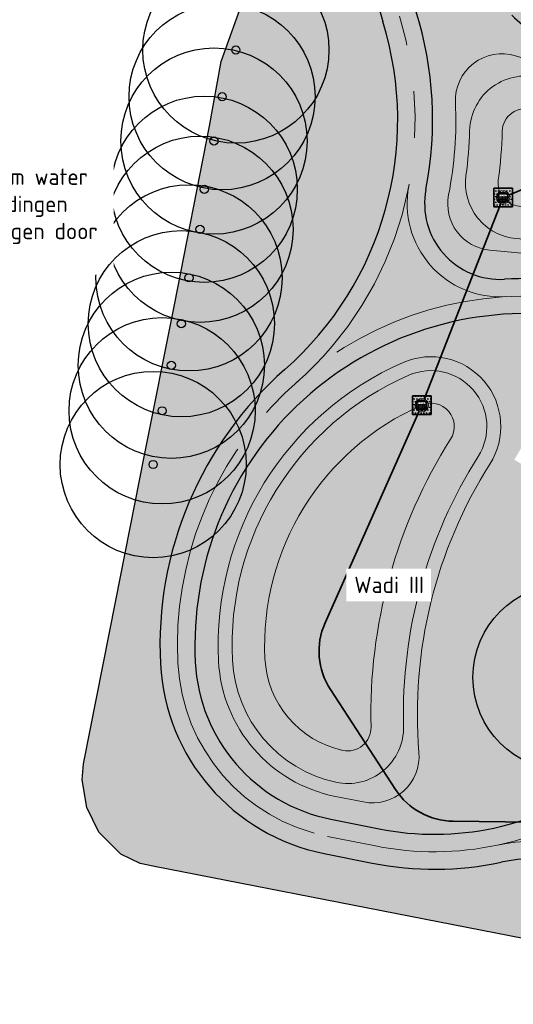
# Model space of a CAD drawing. Header units: metres. Extents: x 186340 to 190086, y 444329 to 445139.
# Tile 2 of 62: x 186404 to 186425, y 444426 to 444469. Entities that reach past the tile are written whole.
import ezdxf
from ezdxf.enums import TextEntityAlignment as Align
from ezdxf.lldxf.tags import DXFTag

# ---------------------------------------------------------------- set-up
doc = ezdxf.new("R2010")
doc.units = ezdxf.units.M
doc.set_wipeout_variables(frame=1)
doc.linetypes.add('AM-AS', pattern=[16, 10, -2, 2, -2])
doc.layers.get('0').update_dxf_attribs({"lineweight": 25})
doc.layers.add('B-WE-GR-BOOM-S', color=253, linetype='Continuous', lineweight=25, transparency=0.25)
doc.layers.add('N-WE-AM-AS_WEG-G', color=10, linetype='AM-AS', lineweight=5, plot=False)
for name, color, linetype, lineweight in [('N-WE-AM-CONSTRUCTIELIJN-G', 30, 'Continuous', 25), ('N-WE-GW-TALUD_KRUIN-G', 90, 'Continuous', 18), ('N-WE-GW-TALUD_TEEN-G', 90, 'Continuous', 18), ('N-WE-RI-DRAINAGE_DRAIN-G', 90, 'PR_DR_LINE', 35), ('N-WE-RI-DWA_STROOMRICHTING-S', 20, 'Continuous', 25), ('N-WE-RI-ITR_RIOOLPUT-S', 50, 'Continuous', 25), ('N-WE-RI-ITR_RIOOLPUT_INSPECTIEPUT_BETON-S', 50, 'Continuous', 25), ('N-WE-RI-ITR_TRANSPORTLEIDING_PVC_400-G', 50, 'PR_IT_LINE', 35), ('N-WE-RI-PUTDEKSEL-S', 251, 'Continuous', 5), ('X-XX-AL-T35', 50, 'Continuous', 35)]:
    doc.layers.add(name, color=color, linetype=linetype, lineweight=lineweight)
for name, color, linetype, lineweight, true_color in [('N-WE-GR-GROEN-V', 7, 'Continuous', 25, 0xd2e4d4), ('N-WE-RIO-WADI-V', 7, 'Continuous', 18, 0x79ddfc), ('N-WE-VH-VERHARDING_TROTTOIR_HALFVERHARDING-V', 7, 'Continuous', 25, 0xa57c00)]:
    doc.layers.add(name, color=color, linetype=linetype, lineweight=lineweight, true_color=true_color)
doc.styles.add('NLCS-ISO', font='NLCS-ISO.ttf')
doc.styles.add('NLCS-ISO-ANNOTATIEF-T35', font='NLCS-ISO.ttf', dxfattribs={"height": 3.5})
doc.styles.get("Standard").update_dxf_attribs({"font": 'NLCS-ISO.ttf'})
tags = doc.linetypes.add('PR_DR_LINE', pattern='A,2,-2,2,-2,2,-2,2,-2,2,-2,["DR",NLCS-ISO,S=2,R=0,X=-0.4,Y=-1],-5', length=25).pattern_tags.tags
tags[22] = DXFTag(74, 10)
tags = doc.linetypes.add('PR_IT_LINE', pattern='A,2,-2,2,-2,2,-2,2,-2,2,-2,["IT",NLCS-ISO,S=2,R=0,X=-0.25,Y=-1],-5', length=25).pattern_tags.tags
tags[22] = DXFTag(74, 10)

# ---------------------------------------------------------------- blocks, each defined once
blk = doc.blocks.new('*U4')
for centre, radius in [((-6.394884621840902e-15, -6.394884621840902e-15), 4), ((-2.007653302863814e-15, -2.007653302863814e-15), 0.175000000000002)]:
    blk.add_circle(centre, radius)
blk = doc.blocks.new('SRI-PUT_INSPECTIE_ROND_SO')
blk.add_wipeout([(-0.0056566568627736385, 0.35841247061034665), (0.05400819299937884, 0.354311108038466), (0.10984561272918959, 0.34110454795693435), (0.158637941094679, 0.32128292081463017), (0.19106395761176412, 0.30309084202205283), (0.22831245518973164, 0.27608231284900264), (0.26693847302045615, 0.23889434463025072), (0.290831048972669, 0.20912055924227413), (0.3114358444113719, 0.17695095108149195), (0.3397660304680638, 0.11336169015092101), (0.35266704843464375, 0.06256534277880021), (0.35812354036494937, 0.006165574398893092), (0.356093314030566, -0.038649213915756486), (0.3437270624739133, -0.10080696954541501), (0.32592415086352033, -0.14866078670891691), (0.30817493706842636, -0.1826735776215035), (0.2884084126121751, -0.21255060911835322), (0.2557113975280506, -0.2509856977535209), (0.2203845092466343, -0.28255760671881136), (0.17334840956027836, -0.31367498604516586), (0.13614905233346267, -0.33155838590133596), (0.11222553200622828, -0.340425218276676), (0.07841211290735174, -0.34979746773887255), (0.035629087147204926, -0.3567431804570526), (0.009625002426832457, -0.3584124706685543), (-0.028001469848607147, -0.35748054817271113), (-0.07910373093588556, -0.3497876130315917), (-0.12614369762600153, -0.33574638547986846), (-0.17055102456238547, -0.31555823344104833), (-0.2102179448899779, -0.29068250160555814), (-0.2554585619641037, -0.2519014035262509), (-0.2802895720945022, -0.22397430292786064), (-0.30677693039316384, -0.1860862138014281), (-0.3220754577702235, -0.15816044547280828), (-0.3422850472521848, -0.10768657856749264), (-0.3536235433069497, -0.06089814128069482), (-0.358123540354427, -0.022469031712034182), (-0.35551930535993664, 0.04852501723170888), (-0.3505456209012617, 0.07655351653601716), (-0.3351720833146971, 0.12801298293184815), (-0.3233804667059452, 0.15537821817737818), (-0.2989358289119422, 0.19832958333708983), (-0.2637786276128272, 0.24308621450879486), (-0.22854172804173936, 0.2764283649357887), (-0.18162736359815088, 0.30922781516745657), (-0.1407107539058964, 0.3298216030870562), (-0.1074188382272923, 0.34208218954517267), (-0.05784552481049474, 0.3538073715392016)])
for points in [[(-0.2614982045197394, 0.03490438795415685), (0.2608503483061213, 0.03490438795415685)], [(-0.2457477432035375, 0.09587215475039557), (-0.2457477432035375, -0.09597056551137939)], [(-0.1973646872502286, 0.1749042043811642), (0.1967168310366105, 0.1749042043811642)], [(-0.1757477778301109, 0.1965728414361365), (-0.1757477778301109, 0.1749042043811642)], [(-0.1757477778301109, 0.03490438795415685), (-0.1757477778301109, -0.1966712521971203)], [(-0.1057941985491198, 0.2414249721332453), (-0.1057941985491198, 0.1749042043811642)], [(-0.1057941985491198, 0.03490438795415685), (-0.1057941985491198, -0.2415233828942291)], [(-0.09744025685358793, 0.2449042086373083), (0.09679240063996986, 0.2449042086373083)], [(-0.03579419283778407, 0.2610554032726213), (-0.03579419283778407, 0.2449042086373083)], [(-0.03579419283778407, 0.03490438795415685), (-0.03579419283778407, -0.1750492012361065)], [(0.03420581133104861, 0.2611814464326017), (0.03420581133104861, 0.2449042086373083)], [(0.03420581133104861, 0.03490438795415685), (0.03420581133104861, -0.1750492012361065)], [(0.1042058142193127, 0.241833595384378), (0.1042058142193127, 0.1749042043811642)], [(0.1042058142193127, 0.03490438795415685), (0.1042058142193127, -0.2419320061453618)], [(0.1742056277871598, 0.1973670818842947), (0.1742056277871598, 0.1749042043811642)], [(0.1742056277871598, 0.03490438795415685), (0.1742056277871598, -0.1974654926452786)], [(0.2442056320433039, 0.09812946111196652), (0.2442056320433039, -0.09822787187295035)], [(-0.261485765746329, -0.03509561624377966), (0.2608379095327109, -0.03509561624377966)], [(-0.2419827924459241, -0.1050956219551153), (0.2413349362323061, -0.1050956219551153)], [(-0.1973233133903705, -0.1750492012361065), (0.1966754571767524, -0.1750492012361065)], [(-0.09732277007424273, -0.2450491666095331), (0.09667491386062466, -0.2450491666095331)], [(-0.03579419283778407, -0.2450491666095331), (-0.03579419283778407, -0.2611538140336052)], [(0.03420581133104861, -0.2450491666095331), (0.03420581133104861, -0.2612798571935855)]]:
    blk.add_lwpolyline(points)
for points in [[(-0.06829518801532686, 0.2248867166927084), (0.06670680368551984, 0.2248867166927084), (0.06670680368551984, 0.1949216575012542), (-0.06829518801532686, 0.1949216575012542)], [(-0.03829522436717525, 0.2019216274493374), (-0.01029519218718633, 0.2019216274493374), (-0.01029519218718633, 0.2179216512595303), (-0.03829522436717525, 0.2179216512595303)], [(0.03664298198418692, 0.2019331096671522), (0.008642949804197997, 0.2019331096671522), (0.008642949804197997, 0.2179331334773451), (0.03664298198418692, 0.2179331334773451)], [(-0.06829518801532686, -0.1950666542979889), (0.06670680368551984, -0.1950666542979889), (0.06670680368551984, -0.2250317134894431), (-0.06829518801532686, -0.2250317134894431)], [(-0.03829522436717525, -0.2180317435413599), (-0.01029519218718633, -0.2180317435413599), (-0.01029519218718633, -0.202031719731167), (-0.03829522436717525, -0.202031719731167)], [(0.03664298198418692, -0.2180202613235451), (0.008642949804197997, -0.2180202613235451), (0.008642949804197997, -0.2020202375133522), (0.03664298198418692, -0.2020202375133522)]]:
    blk.add_lwpolyline(points, close=True)
for radius in [0.3585013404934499, 0.29850134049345, 0.2635028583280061]:
    blk.add_circle((-0.0003239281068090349, -4.920538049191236e-05), radius)
blk.add_text('PROVIEL', height=0.07).set_placement((-0.0003239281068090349, 0.1033225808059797), align=Align.MIDDLE_CENTER)
blk = doc.blocks.new('N-SRI-PUT_ITR-SO')
at = {"layer": 'N-WE-RI-ITR_RIOOLPUT_INSPECTIEPUT_BETON-S', "lineweight": -3}
h = blk.add_hatch(dxfattribs=at)
h.set_pattern_fill('DOTS', color=256, scale=0.09375000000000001, style=0)
h.set_pattern_definition([(0, (-0.4999999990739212, -0.5000418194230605), (0.07441406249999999, 0.148828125), [0, -0.148828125])])
h.paths.add_polyline_path([(0.5000418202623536, -0.4999999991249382), (0.5000000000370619, 0.499999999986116), (-0.4999999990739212, 0.4999581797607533), (-0.4999581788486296, -0.5000418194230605)])
at = {"layer": 'N-WE-RI-ITR_RIOOLPUT_INSPECTIEPUT_BETON-S', "lineweight": -3, "flags": 128}
for points in [[(-0.5000000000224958, 0.5000000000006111), (0.5000000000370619, 0.499999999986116), (0.5000000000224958, -0.5000000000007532), (-0.5000000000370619, -0.4999999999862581)], [(0.5000418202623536, -0.4999999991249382), (0.5000000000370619, 0.499999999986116), (-0.4999999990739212, 0.4999581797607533), (-0.4999581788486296, -0.5000418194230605)]]:
    blk.add_lwpolyline(points, close=True, dxfattribs=at)
at = {"layer": 'N-WE-RI-PUTDEKSEL-S'}
blk.add_blockref('SRI-PUT_INSPECTIE_ROND_SO', (0, 0), dxfattribs=at)
blk = doc.blocks.new('*U298')
at = {"ltscale": 0.1}
blk.add_hatch(color=256, dxfattribs=at).paths.add_polyline_path([(2.500000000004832, 0), (-2.500000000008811, -0.8333333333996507), (-2.500000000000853, 0.8333333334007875)])
at = {"ltscale": 0.1, "flags": 128}
blk.add_lwpolyline([(2.500000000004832, 0), (-2.500000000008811, -0.8333333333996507), (-2.500000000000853, 0.8333333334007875)], close=True, dxfattribs=at)
at = {"ltscale": 0.1, "style": 'NLCS-ISO'}
for tag, p in [('MAT', (-1.000000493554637, 1)), ('BOBL', (-68.37211050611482, -4.239999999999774))]:
    blk.add_attdef(tag, text='', height=1.8, dxfattribs=at).set_placement(p, align=Align.BOTTOM_RIGHT)
for tag, p in [('DIA', (0.9999995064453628, 1)), ('BOBR', (68.46650147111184, -4.24))]:
    blk.add_attdef(tag, text='', height=1.8, dxfattribs=at).set_placement(p, align=Align.BOTTOM_LEFT)
blk.add_attdef('LGT', text='', height=1.8, dxfattribs=at).set_placement((4.440892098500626e-16, -2.220000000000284), align=Align.TOP_CENTER)

msp = doc.modelspace()

# ---------------------------------------------------------------- hatches: boundary and pattern name
at = {"layer": 'N-WE-GR-GROEN-V', "transparency": 33554687}
h = msp.add_hatch(color=256, dxfattribs=at)
h.dxf.hatch_style = 1
edge = h.paths.add_edge_path()
edge.add_line((186431.1118480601, 444471.6085230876), (186431.4782749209, 444472.8024125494))
edge.add_line((186431.4782749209, 444472.8024125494), (186421.7262069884, 444475.7955034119))
edge.add_line((186421.7262069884, 444475.7955034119), (186421.3033540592, 444474.4211986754))
edge.add_arc((186430.1443280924, 444471.7009637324), 9.249999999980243, 162.8976544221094, 185.5438452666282)
edge.add_line((186420.9375943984, 444470.8073448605), (186423.3022307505, 444470.0815940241))
edge.add_arc((186421.8351803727, 444465.3016606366), 4.999999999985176, 43.9962976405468, 72.93777699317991, ccw=False)
edge.add_arc((186429.0290272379, 444472.2477795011), 5.000000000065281, 223.9962976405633, 252.9377769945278)
edge.add_line((186427.5619768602, 444467.4678461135), (186444.3269736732, 444462.3223570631))
edge.add_arc((186442.8599232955, 444457.5424236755), 4.999999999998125, 40.583635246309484, 72.9377769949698, ccw=False)
edge.add_arc((186434.8993916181, 444476.0371337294), 19.24999999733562, 307.6470602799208, 309.0501558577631)
edge.add_arc((186453.7994052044, 444452.7392907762), 10.74999999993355, 97.2194129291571, 129.0501561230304, ccw=False)
edge.add_line((186452.4484594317, 444463.4040667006), (186453.1524605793, 444463.4932450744))
edge.add_line((186453.1524605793, 444463.4932450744), (186453.3977165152, 444464.7685759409))
edge.add_line((186453.3977165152, 444464.7685759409), (186453.3307412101, 444464.7891319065))
edge.add_line((186453.3307412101, 444464.7891319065), (186431.1118480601, 444471.6085230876))
h = msp.add_hatch(color=256, dxfattribs=at)
h.dxf.hatch_style = 1
h.paths.add_polyline_path([(186419.8809252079, 444468.5032987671, -0.065773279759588), (186419.4026343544, 444471.2784526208), (186415.021993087, 444472.6229528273), (186412.939, 444466.779), (186412.431, 444464.01), (186410.922, 444456.324), (186409.63, 444449.81), (186408.407, 444443.629), (186407.012, 444436.614), (186406.953, 444435.931), (186407.158, 444434.746), (186407.681, 444433.693), (186408.625, 444432.742), (186409.447, 444432.344), (186410.076, 444432.205), (186421.664, 444429.957), (186432.081, 444427.919), (186440.4404593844, 444426.2937720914), (186440.6696209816, 444427.4724788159), (186439.4160623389, 444427.7226950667, -0.09509296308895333), (186430.4257740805, 444431.3828425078, 0.1989590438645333), (186424.9687994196, 444432.3953536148, -0.1017286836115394), (186419.4311502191, 444432.3589656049), (186417.3581815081, 444432.7709586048, -0.3436092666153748), (186410.3250986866, 444440.9094367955, -0.2293069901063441), (186415.6709220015, 444453.5501979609, 0.2964921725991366)])
h = msp.add_hatch(color=256, dxfattribs=at)
h.dxf.hatch_style = 1
h.paths.add_polyline_path([(186446.6572090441, 444460.7952103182, 0.1421169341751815), (186444.3269736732, 444462.3223570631), (186427.5619768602, 444467.4678461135, -0.1269565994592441), (186425.4321038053, 444468.7747200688, 0.1269565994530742), (186423.3022307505, 444470.0815940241), (186420.9375943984, 444470.8073448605, 0.05136255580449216), (186421.3130279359, 444468.9494845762, -0.1236486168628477), (186421.7423121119, 444461.2889460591, 0.4892064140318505), (186425.1255432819, 444457.430598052, -0.03793391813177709), (186427.5116096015, 444457.3905220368), (186433.1188943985, 444456.8696526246, 0.1291087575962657), (186442.7657936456, 444458.4677791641, 0.05909289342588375)])
h.paths.add_polyline_path([(186438.3910981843, 444458.7359636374, -0.07307210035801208), (186433.2668837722, 444458.4627939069), (186425.6183250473, 444459.1732804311, -0.427335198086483), (186423.4628679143, 444461.8912809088, 0.02788788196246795), (186423.6202223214, 444463.8187835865, -0.4963501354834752), (186426.7236142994, 444466.0514916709), (186438.5726995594, 444462.414787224, -0.7779719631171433)], flags=16)
h.paths.add_polyline_path([(186438.114135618, 444460.1082944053, -0.07307210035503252), (186433.3963744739, 444459.8567925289), (186425.7478157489, 444460.5672790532, -0.4273351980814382), (186424.8497086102, 444461.6997792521, 0.02788788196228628), (186425.0197602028, 444463.7828152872, -0.4963501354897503), (186426.3128401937, 444464.7131103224), (186438.1619254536, 444461.0764058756, -0.7779719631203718)], flags=0)
h.paths.add_polyline_path([(186425.8366662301, 444463.5581103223), (186428.7766662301, 444463.5581103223), (186428.7766662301, 444465.2381103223), (186425.8366662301, 444465.2381103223)], flags=8)
h = msp.add_hatch(color=256, dxfattribs=at)
h.dxf.hatch_style = 1
h.paths.add_polyline_path([(186437.7907247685, 444452.4132607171, 0.5108111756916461), (186435.5606499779, 444455.2976728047, -0.03113481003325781), (186432.9801543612, 444455.3760826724), (186427.3728695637, 444455.8969520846, 0.4568516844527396), (186411.8231692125, 444440.9854940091, 0.343609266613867), (186417.6505806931, 444434.2421835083), (186419.723549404, 444433.8301905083, 0.1017286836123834), (186424.657091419, 444433.8626089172, 0.2291823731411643), (186433.0864940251, 444440.4035506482, 0.04351041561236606)])
h.paths.add_polyline_path([(186420.7781196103, 444438.2373783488, -0.4857327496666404), (186417.873099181, 444435.8300043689, -0.339100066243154), (186413.4211111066, 444441.0666217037, -0.3122019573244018), (186421.0000249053, 444453.304215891, -0.7397816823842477), (186423.9849593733, 444449.8174278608, 0.1489333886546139)], flags=16)
h.paths.add_polyline_path([(186425.5397809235, 444449.6803357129), (186427.5907748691, 444453.1144911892), (186434.0298163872, 444449.2688775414), (186431.9788224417, 444445.8347220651)], flags=16)
at = {"layer": 'N-WE-RIO-WADI-V', "transparency": 33554687}
h = msp.add_hatch(color=256, dxfattribs=at)
h.dxf.hatch_style = 1
edge = h.paths.add_edge_path()
edge.add_arc((186438.0152266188, 444460.598410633), 1.900000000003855, 281.3006900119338, 432.9379726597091)
edge.add_line((186438.5726995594, 444462.414787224), (186426.7236142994, 444466.0514916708))
edge.add_arc((186426.0194301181, 444463.7571236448), 2.40000000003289, 72.93777699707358, 178.5278153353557)
edge.add_arc((186406.2759492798, 444464.2645335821), 17.35000001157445, 352.14580622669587, 358.5278153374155, ccw=False)
edge.add_arc((186425.8403077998, 444461.5629924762), 2.400000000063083, 172.081893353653, 264.6929668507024)
edge.add_line((186425.6183250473, 444459.1732804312), (186433.2668837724, 444458.4627939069))
edge.add_arc((186434.8993915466, 444476.0371336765), 17.64999999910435, 264.6929355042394, 281.3983545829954)
h = msp.add_hatch(color=256, dxfattribs=at)
h.dxf.hatch_style = 1
h.paths.add_polyline_path([(186423.9849593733, 444449.8174278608, 0.7397816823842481), (186421.0000249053, 444453.304215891, 0.3122019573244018), (186413.4211111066, 444441.0666217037, 0.3391000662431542), (186417.873099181, 444435.8300043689, 0.4857327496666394), (186420.7781196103, 444438.2373783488, -0.1489333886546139)])
at = {"layer": 'N-WE-VH-VERHARDING_TROTTOIR_HALFVERHARDING-V'}
h = msp.add_hatch(dxfattribs=at)
h.set_pattern_fill('GRAVEL', color=256, scale=0.025)
h.set_pattern_definition([(228.0127875, (0.4572000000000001, 0.635), (-5.080000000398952, -5.714999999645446), [0.08543036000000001, -8.45762090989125]), (184.969741, (0.40005, 0.5715), (7.619999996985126, 0.635000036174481), [0.14660118, -14.513512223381]), (132.5104471, (0.254, 0.5588), (6.350000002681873, -6.98499999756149), [0.10337038, -10.233680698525]), (267.273689, (0.006350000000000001, 0.40005), (0.6350000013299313, 12.69999999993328), [0.13350113, -13.2166093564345]), (292.83365418, (0, 0.2667), (-3.175000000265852, 7.619999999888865), [0.130908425, -12.959951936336]), (357.2736889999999, (0.0508, 0.14605), (-12.69999999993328, 0.6350000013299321), [0.13350113, -13.2166093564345]), (37.69424047, (0.18415, 0.1397), (-8.254999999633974, -6.350000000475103), [0.176548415, -17.47827882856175]), (72.25532837, (0.32385, 0.24765), (4.445000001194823, 13.96999999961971), [0.16667988, -16.50131415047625]), (121.42956562, (0.37465, 0.4064), (-5.08000000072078, 8.254999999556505), [0.13395325, -13.261386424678]), (175.2363583, (0.3048, 0.5207), (6.984999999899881, -0.635000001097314), [0.15292832, -7.4934842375]), (222.3974378, (0.1524, 0.5334), (-7.619999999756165, -6.985000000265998), [0.19776948, -19.57919312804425]), (138.81407483, (0.635, 0.3937), (-4.444999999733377, 3.810000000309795), [0.06750113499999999, -6.682641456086]), (171.4692344, (0.5842, 0.43815), (8.255000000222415, -1.269999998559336), [0.128420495, -12.71365974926]), (225, (0.4572000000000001, 0.4572000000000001), (-8.881784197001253e-17, -0.6350000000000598), [0.08980233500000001, -0.808223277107]), (203.19859051, (0.4127500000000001, 0.5334), (3.175000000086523, 1.269999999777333), [0.04836032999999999, -4.787655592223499]), (291.80140949, (0.3683000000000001, 0.5143500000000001), (-0.6350000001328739, 1.904999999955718), [0.068391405, -3.3511882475]), (30.96375653, (0.3937, 0.4508500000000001), (1.905000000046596, 1.269999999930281), [0.111079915, -3.5915745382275]), (161.56505118, (0.48895, 0.508), (1.270000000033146, -0.6349999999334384), [0.080321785, -1.927724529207]), (16.389540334, (0, 0.5143500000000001), (6.350000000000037, 1.905000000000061), [0.112522, -11.13970666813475]), (70.34617594, (0.10795, 0.5461), (-2.540000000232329, -6.984999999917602), [0.094399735, -9.34555391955]), (293.19859051, (0.48895, 0.635), (-1.269999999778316, 3.175000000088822), [0.096720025, -4.739295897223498]), (343.6104596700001, (0.5270499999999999, 0.5461), (-6.350000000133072, 1.904999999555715), [0.112522, -11.139706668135]), (339.44395478, (0, 0.12065), (-3.174999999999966, 1.270000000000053), [0.1085088, -5.3169335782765]), (294.7751406, (0.1016, 0.08255000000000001), (-3.175000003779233, 6.984999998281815), [0.09091803, -9.000898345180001]), (66.80140949, (0.4953000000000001, 0), (1.269999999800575, 3.175000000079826), [0.09672002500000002, -4.739295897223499]), (17.35402464, (0.5334, 0.0889), (-8.254999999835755, -2.540000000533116), [0.106445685, -10.53809399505]), (69.44395478, (0.18415, 0), (-1.270000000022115, -3.174999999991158), [0.05425439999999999, -5.371187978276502]), (101.309932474, (0.4572000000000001, 0), (-0.6350000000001, 2.540000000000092), [0.03237865, -3.205498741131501]), (165.963756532, (0.4508500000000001, 0.03175), (1.904999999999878, -0.6349999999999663), [0.130908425, -2.48726364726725]), (186.00900596, (0.32385, 0.0635), (6.349999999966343, 0.6350000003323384), [0.12131675, -12.01034121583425]), (303.69006753, (0.3937, 0.3937), (-0.6350000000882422, 1.269999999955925), [0.09158097, -2.19794408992]), (353.15722659, (0.4445000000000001, 0.3175), (10.79500000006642, -1.269999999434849), [0.15988919, -15.82900226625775]), (60.9453959, (0.6032500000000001, 0.29845), (-2.540000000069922, -4.444999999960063), [0.06537706, -6.472348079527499]), (90, (0.635, 0.3556), (-0.635, 0.635), [0.0381, -0.5969]), (120.25643716, (0.31115, 0.08255000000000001), (2.539999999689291, -4.445000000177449), [0.08821674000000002, -8.7334851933]), (48.01278749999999, (0.2667, 0.15875), (5.080000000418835, 5.714999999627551), [0.17086072, -8.372190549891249]), (0, (0.381, 0.28575), (0.635, 0.635), [0.1651, -0.4699]), (325.3048465, (0.5461, 0.28575), (6.350000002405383, -4.444999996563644), [0.10040239, -9.939829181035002]), (254.0546040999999, (0.62865, 0.2286), (-0.6349999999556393, -2.540000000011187), [0.09245727, -4.530412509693]), (207.64597536, (0.6032500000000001, 0.1397), (-12.06500000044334, -6.349999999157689), [0.150536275, -14.9031161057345]), (175.42607874, (0.4699, 0.06985), (-8.254999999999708, 0.6349999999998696), [0.159257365, -15.76646161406])])
h.paths.add_polyline_path([(186443.3787600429, 444457.0987385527, 0.05727371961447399), (186447.4539205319, 444459.5160470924, 0.07578204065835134), (186446.6572090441, 444460.7952103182, -0.05909289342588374), (186442.7657936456, 444458.4677791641, -0.1291087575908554), (186433.1188943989, 444456.8696526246), (186427.5116096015, 444457.3905220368, 0.03793391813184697), (186425.1255432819, 444457.430598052, -0.4892064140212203), (186421.742312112, 444461.2889460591, 0.1236486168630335), (186421.313027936, 444468.9494845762, -0.05136255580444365), (186420.9375943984, 444470.8073448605), (186419.4026343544, 444471.2784526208, 0.06577327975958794), (186419.8809252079, 444468.5032987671, -0.2964921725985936), (186415.6709220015, 444453.5501979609, 0.2293069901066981), (186410.3250986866, 444440.9094367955, 0.3436092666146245), (186417.358181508, 444432.7709586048), (186419.4311502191, 444432.3589656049, 0.1017286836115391), (186424.9687994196, 444432.3953536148, -0.1989590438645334), (186430.4257740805, 444431.3828425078, 0.09509296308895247), (186439.4160623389, 444427.7226950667), (186441.674, 444427.272), (186441.9676151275, 444428.742982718), (186439.7096774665, 444429.1936777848, -0.05626303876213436), (186434.5277468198, 444430.8502967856, -0.4875953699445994), (186432.9253573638, 444437.3526988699, 0.05140384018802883), (186434.4303737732, 444439.7372269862, 0.04520778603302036), (186439.372959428, 444452.4824349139, -0.2210581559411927)])
h.paths.add_polyline_path([(186437.7907247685, 444452.4132607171, -0.04351041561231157), (186433.0864940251, 444440.4035506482, -0.2291823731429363), (186424.657091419, 444433.8626089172, -0.1017286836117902), (186419.723549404, 444433.8301905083), (186417.650580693, 444434.2421835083, -0.3436092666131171), (186411.8231692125, 444440.9854940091, -0.4568516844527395), (186427.3728695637, 444455.8969520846), (186432.9801543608, 444455.3760826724, 0.03113481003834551), (186435.5606499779, 444455.2976728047, -0.5108111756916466)], flags=16)
h.paths.add_polyline_path([(186434.0298163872, 444449.2688775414), (186431.9788224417, 444445.8347220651), (186425.5397809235, 444449.6803357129), (186427.5907748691, 444453.1144911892)], flags=0)

# ---------------------------------------------------------------- linework, layer by layer
at = {"layer": 'N-WE-AM-AS_WEG-G'}
msp.add_line((186417.5043811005, 444433.5065710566), (186419.5773498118, 444433.0945780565), dxfattribs=at)
for centre, radius, start, end in [((186406.2759492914, 444464.2645335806), 14.99999999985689, 311.2462290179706, 17.30494085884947), ((186424.9337838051, 444460.6749359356), 4, 169.1098753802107, 273.3825826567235), ((186426.0548392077, 444441.7080375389), 15.00000000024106, 84.69293550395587, 182.9064178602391), ((186419.0638434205, 444441.3531038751), 8.000000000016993, 182.906417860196, 258.7592026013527), ((186422.1114760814, 444445.8451938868), 13.00000000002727, 281.9937701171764, 333.6268248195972), ((186422.1114760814, 444445.8451938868), 13.00000000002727, 258.75920260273, 281.9937701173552), ((186426.4753880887, 444425.3036196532), 8, 56.98347989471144, 101.9937701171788)]:
    msp.add_arc(centre, radius, start, end, dxfattribs=at)
at = {"layer": 'N-WE-AM-CONSTRUCTIELIJN-G'}
for p, q in [((186412.939, 444466.779), (186421.471, 444490.716)), ((186417.650580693, 444434.2421835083), (186419.7235494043, 444433.8301905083)), ((186417.358181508, 444432.7709586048), (186419.4311502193, 444432.3589656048))]:
    msp.add_line(p, q, dxfattribs=at)
for centre, radius, start, end in [((186430.1443280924, 444471.7009637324), 10.74999999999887, 162.8976544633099, 197.304940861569), ((186406.2759492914, 444464.2645335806), 15.74999999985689, 349.1098753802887, 17.30494085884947), ((186429.0290272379, 444472.2477795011), 5, 223.9962976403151, 252.9377769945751), ((186406.2759492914, 444464.2645335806), 14.24999999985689, 311.2462290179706, 17.30494085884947), ((186424.9337838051, 444460.6749359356), 3.25, 169.1098753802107, 273.3825826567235), ((186426.0548392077, 444441.7080375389), 15.75000000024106, 84.69293550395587, 93.38258265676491), ((186426.0548392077, 444441.7080375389), 14.25000000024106, 84.69293550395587, 182.9064178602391), ((186426.0548392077, 444441.7080375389), 15.75000000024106, 131.2462290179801, 182.9064178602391), ((186419.0638434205, 444441.3531038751), 8.750000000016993, 182.906417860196, 258.7592026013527), ((186419.0638434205, 444441.3531038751), 7.250000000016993, 182.906417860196, 258.7592026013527), ((186422.1114760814, 444445.8451938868), 12.25000000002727, 281.9937701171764, 333.6268248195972), ((186422.1114760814, 444445.8451938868), 12.25000000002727, 258.75920260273, 281.9937701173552), ((186422.1114760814, 444445.8451938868), 13.75000000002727, 258.75920260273, 281.9937701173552), ((186426.4753880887, 444425.3036196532), 7.25, 56.98347989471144, 101.9937701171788)]:
    msp.add_arc(centre, radius, start, end, dxfattribs=at)
at = {"layer": 'N-WE-GW-TALUD_KRUIN-G', "flags": 128}
for points in [[(186440.4569797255, 444458.6539316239, -0.1008563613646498), (186433.2113877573, 444457.8653659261), (186424.4925410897, 444458.6752731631, -0.4439521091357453), (186422.7146927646, 444461.0504687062, 0.05967111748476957), (186423.0087509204, 444465.023381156, -0.5186766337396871), (186425.5935175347, 444467.0259631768), (186440.4347491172, 444462.4709134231, -0.734627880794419)], [(186417.845513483, 444435.2230001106), (186419.0568770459, 444434.9822471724, 0.4984845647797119), (186421.4398984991, 444437.1091972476, -0.1635872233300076), (186424.4914389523, 444449.4957472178, 0.7397816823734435), (186420.7602708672, 444453.8542322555, 0.3122019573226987), (186412.8218828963, 444441.0361988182, 0.3436092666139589)]]:
    msp.add_lwpolyline(points, format="xyb", close=True, dxfattribs=at)
at = {"layer": 'N-WE-GW-TALUD_TEEN-G', "flags": 128}
for points in [[(186438.1141356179, 444460.1082944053, -0.07307210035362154), (186433.3963744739, 444459.8567925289), (186425.7478157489, 444460.5672790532, -0.4273351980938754), (186424.8497086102, 444461.6997792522, 0.02788788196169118), (186425.0197602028, 444463.7828152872, -0.4963501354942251), (186426.3128401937, 444464.7131103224), (186438.1619254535, 444461.0764058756, -0.7779719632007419)], [(186418.1681508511, 444437.1985599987, 0.4857327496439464), (186419.3785760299, 444438.2016324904, -0.1489333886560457), (186422.8031736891, 444450.568016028, 0.7397816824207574), (186421.559450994, 444452.0208443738, 0.3122019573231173), (186414.8193102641, 444441.1376084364, 0.3391000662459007)]]:
    msp.add_lwpolyline(points, format="xyb", close=True, dxfattribs=at)
at = {"layer": 'N-WE-RI-DRAINAGE_DRAIN-G', "flags": 128}
for points in [[(186440.5064713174, 444431.2270561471), (186439.6863680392, 444434.4524072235, -0.1144833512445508), (186439.6388715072, 444436.7119539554), (186442.0368777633, 444448.13303563, 0.1655243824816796), (186441.8032911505, 444450.0521954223), (186437.3307928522, 444459.3301190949, 0.2463124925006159), (186435.0932705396, 444460.9911706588), (186428.7278958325, 444461.9895948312, 0.138285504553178), (186427.1111699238, 444461.7958921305), (186425.0567835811, 444460.9416327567)], [(186421.5594509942, 444452.0208443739), (186417.4011440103, 444442.6710988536, 0.2544753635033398), (186417.6300304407, 444439.8122663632), (186420.4358362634, 444435.5134436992, 0.2501407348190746), (186422.9118133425, 444434.1533786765), (186435.1750827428, 444434.0051484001, -0.1581216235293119), (186438.0981393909, 444433.0178438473), (186440.5064713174, 444431.2270561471)]]:
    msp.add_lwpolyline(points, format="xyb", dxfattribs=at)
at = {"layer": 'N-WE-RI-ITR_TRANSPORTLEIDING_PVC_400-G'}
msp.add_line((186425.0567835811, 444460.9416327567), (186421.559450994, 444452.0208443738), dxfattribs=at)
at = {"layer": 'N-WE-RIO-WADI-V', "color": 7, "true_color": 0xdbf3ff, "transparency": 33554687, "flags": 128}
for points in [[(186438.3910981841, 444458.7359636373, -0.07307210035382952), (186433.2668837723, 444458.4627939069), (186425.6183250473, 444459.1732804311, -0.4273351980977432), (186423.4628679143, 444461.8912809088, 0.02788788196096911), (186423.6202223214, 444463.8187835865, -0.4963501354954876), (186426.7236142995, 444466.0514916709), (186438.5726995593, 444462.4147872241, -0.7779719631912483)], [(186417.8730991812, 444435.8300043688, 0.4857327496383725), (186420.7781196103, 444438.2373783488, -0.1489333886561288), (186423.9849593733, 444449.8174278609, 0.7397816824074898), (186421.0000249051, 444453.3042158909, 0.3122019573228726), (186413.4211111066, 444441.0666217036, 0.3391000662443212)]]:
    msp.add_lwpolyline(points, format="xyb", close=True, dxfattribs=at)

# ---------------------------------------------------------------- block references
at = {"layer": 'B-WE-GR-BOOM-S'}
for p in [(186413.568, 444467.273), (186412.976, 444465.269), (186412.627, 444463.365), (186412.21, 444461.293), (186412.027, 444459.576), (186411.553, 444457.49), (186410.397, 444451.782), (186410.013, 444449.473), (186427.761, 444440.337)]:
    msp.add_blockref('*U4', p, dxfattribs=at)
at = {"layer": 'N-WE-RI-DWA_STROOMRICHTING-S', "xscale": 0.2, "yscale": 0.2, "zscale": 0.2, "rotation": 342.9622960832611}
msp.add_blockref('*U298', (186435.6053831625, 444469.7076757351), dxfattribs=at).add_auto_attribs({'MAT': 'PVC', 'DIA': 'ø250', 'LGT': '31.6m', 'BOBL': '44.05+', 'BOBR': '43.92+'})

# ---------------------------------------------------------------- next in the draw order: texts
at = {"layer": 'X-XX-AL-T35', "insert": (186394.5789216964, 444462.1823197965), "char_height": 0.7, "width": 13.37827890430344, "attachment_point": 1, "style": 'NLCS-ISO-ANNOTATIEF-T35', "bg_fill": 3, "box_fill_scale": 1.5, "bg_fill_color": 256, "bg_fill_transparency": 0}
msp.add_mtext('Waterberging, lastig om water van de nieuwe verhardingen naar het groen te krijgen door barriere van woningen', dxfattribs=at)

# ---------------------------------------------------------------- next in the draw order: linework, layer by layer
at = {"layer": 'N-WE-AM-CONSTRUCTIELIJN-G', "flags": 128}
msp.add_lwpolyline([(186440.6696209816, 444427.4724788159), (186440.4404593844, 444426.2937720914), (186432.081, 444427.919), (186421.664, 444429.957), (186410.076, 444432.205), (186409.447, 444432.344), (186408.625, 444432.742), (186407.681, 444433.693), (186407.158, 444434.746), (186406.953, 444435.931), (186407.012, 444436.614), (186408.407, 444443.629), (186409.63, 444449.81), (186410.922, 444456.324), (186412.431, 444464.01), (186412.939, 444466.779)], dxfattribs=at)

# ---------------------------------------------------------------- next in the draw order: block references
at = {"layer": 'B-WE-GR-BOOM-S'}
for p in [(186411.224, 444455.52), (186410.793, 444453.735)]:
    msp.add_blockref('*U4', p, dxfattribs=at)

# ---------------------------------------------------------------- next in the draw order: block references
at = {"layer": 'N-WE-RI-ITR_RIOOLPUT-S', "xscale": 0.8, "yscale": 0.8, "zscale": 0.8}
for p in [(186425.056783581, 444460.9416327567), (186421.5594509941, 444452.0208443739)]:
    msp.add_blockref('N-SRI-PUT_ITR-SO', p, dxfattribs=at)

# ---------------------------------------------------------------- next in the draw order: texts
at = {"layer": 'X-XX-AL-T35', "insert": (186418.6612892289, 444444.6555113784), "char_height": 0.7, "width": 2.947, "attachment_point": 1, "style": 'NLCS-ISO-ANNOTATIEF-T35', "bg_fill": 3, "box_fill_scale": 1.5, "bg_fill_color": 256, "bg_fill_transparency": 0}
msp.add_mtext('Wadi III', dxfattribs=at)

doc.saveas('drawing.dxf')
